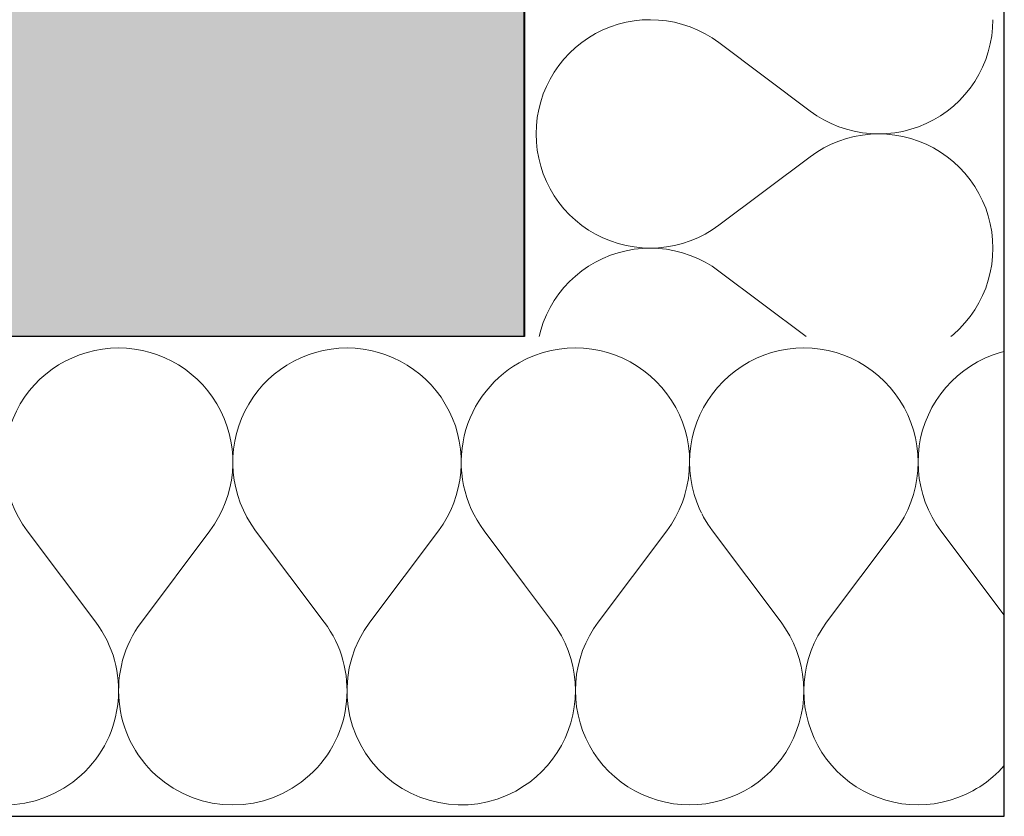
# Model space of a CAD drawing. Header units: millimetres. Extents: x -23738 to 4435, y -2716 to 20653.
# Tile 66 of 160: x -490 to -162, y 191 to 457. Entities that reach past the tile are written whole.
import ezdxf

# ---------------------------------------------------------------- set-up
doc = ezdxf.new("R2010")
doc.units = ezdxf.units.MM
doc.header["$MEASUREMENT"] = 0
doc.linetypes.add('Wipeout_Contour', pattern=[1000, 0, -1000])
for name, color, linetype in [('9._POHLED ZÁPADNÍ_2_Nové_Konstrukce - nosné', 7, 'Continuous'), ('9._POHLED ZÁPADNÍ_2_Nové_Výplně - Povrchové', 7, 'Continuous'), ('9._POHLED ZÁPADNÍ_2_Nové_Výplně – Řezové', 7, 'Continuous'), ('9._POHLED ZÁPADNÍ_2_VÝTAH VAR 1', 7, 'Continuous')]:
    doc.layers.add(name, color=color, linetype=linetype)

# ---------------------------------------------------------------- blocks, each defined once
blk = doc.blocks.new('*X5', base_point=(-24533.14, -6254.22))
at = {"layer": '9._POHLED ZÁPADNÍ_2_Nové_Výplně – Řezové', "color": 21, "linetype": 'Continuous', "lineweight": 20, "true_color": 0xffaaaa}
for p, q in [((-315.49, 346.12), (-316.13, 345.91)), ((-312.85, 346.8), (-315.49, 346.12)), ((-310.18, 347.28), (-312.85, 346.8)), ((-307.47, 347.57), (-310.18, 347.28)), ((-304.75, 347.67), (-307.47, 347.57)), ((-302.03, 347.57), (-304.75, 347.67)), ((-299.33, 347.28), (-302.03, 347.57)), ((-296.65, 346.8), (-299.33, 347.28)), ((-294.02, 346.12), (-296.65, 346.8)), ((-291.44, 345.26), (-294.02, 346.12)), ((-288.92, 344.22), (-291.44, 345.26)), ((-241.88, 345.26), (-244.39, 344.22)), ((-239.3, 346.12), (-241.88, 345.26)), ((-236.66, 346.79), (-239.3, 346.12)), ((-233.99, 347.28), (-236.66, 346.79)), ((-231.28, 347.57), (-233.99, 347.28)), ((-228.56, 347.66), (-231.28, 347.57)), ((-225.84, 347.57), (-228.56, 347.66)), ((-223.14, 347.28), (-225.84, 347.57)), ((-220.46, 346.79), (-223.14, 347.28)), ((-217.83, 346.12), (-220.46, 346.79)), ((-215.24, 345.26), (-217.83, 346.12)), ((-212.73, 344.22), (-215.24, 345.26)), ((-165.69, 345.26), (-168.2, 344.22)), ((-163.11, 346.12), (-165.69, 345.26)), ((-161.69, 346.48), (-163.11, 346.12)), ((-286.49, 343), (-288.92, 344.22)), ((-284.15, 341.61), (-286.49, 343)), ((-281.92, 340.06), (-284.15, 341.61)), ((-249.17, 341.61), (-251.4, 340.06)), ((-246.83, 343), (-249.17, 341.61)), ((-244.39, 344.22), (-246.83, 343)), ((-210.3, 343), (-212.73, 344.22)), ((-207.96, 341.61), (-210.3, 343)), ((-205.73, 340.06), (-207.96, 341.61)), ((-172.98, 341.61), (-175.21, 340.06)), ((-170.64, 343), (-172.98, 341.61)), ((-168.2, 344.22), (-170.64, 343)), ((-279.8, 338.35), (-281.92, 340.06)), ((-277.81, 336.5), (-279.8, 338.35)), ((-253.52, 338.35), (-255.51, 336.5)), ((-251.4, 340.06), (-253.52, 338.35)), ((-203.61, 338.35), (-205.73, 340.06)), ((-201.62, 336.5), (-203.61, 338.35)), ((-177.33, 338.35), (-179.32, 336.5)), ((-175.21, 340.06), (-177.33, 338.35)), ((-275.95, 334.51), (-277.81, 336.5)), ((-255.51, 336.5), (-257.36, 334.51)), ((-199.76, 334.51), (-201.62, 336.5)), ((-179.32, 336.5), (-181.17, 334.51)), ((-274.25, 332.39), (-275.95, 334.51)), ((-272.7, 330.15), (-274.25, 332.39)), ((-259.07, 332.39), (-260.62, 330.15)), ((-257.36, 334.51), (-259.07, 332.39)), ((-198.06, 332.39), (-199.76, 334.51)), ((-196.51, 330.15), (-198.06, 332.39)), ((-182.88, 332.39), (-184.43, 330.15)), ((-181.17, 334.51), (-182.88, 332.39)), ((-271.31, 327.81), (-272.7, 330.15)), ((-260.62, 330.15), (-262.01, 327.81)), ((-195.12, 327.81), (-196.51, 330.15)), ((-184.43, 330.15), (-185.82, 327.81)), ((-270.09, 325.38), (-271.31, 327.81)), ((-269.05, 322.87), (-270.09, 325.38)), ((-263.22, 325.38), (-264.26, 322.87)), ((-262.01, 327.81), (-263.22, 325.38)), ((-193.9, 325.38), (-195.12, 327.81)), ((-192.86, 322.86), (-193.9, 325.38)), ((-187.03, 325.38), (-188.07, 322.86)), ((-185.82, 327.81), (-187.03, 325.38)), ((-268.2, 320.28), (-269.05, 322.87)), ((-264.26, 322.87), (-265.12, 320.28)), ((-192.01, 320.28), (-192.86, 322.86)), ((-188.07, 322.86), (-188.93, 320.28)), ((-267.52, 317.65), (-268.2, 320.28)), ((-265.12, 320.28), (-265.79, 317.65)), ((-191.33, 317.65), (-192.01, 320.28)), ((-188.93, 320.28), (-189.6, 317.65)), ((-267.04, 314.97), (-267.52, 317.65)), ((-265.79, 317.65), (-266.27, 314.97)), ((-190.85, 314.97), (-191.33, 317.65)), ((-189.6, 317.65), (-190.08, 314.97)), ((-266.75, 312.27), (-267.04, 314.97)), ((-266.66, 309.55), (-266.75, 312.27)), ((-266.56, 312.27), (-266.66, 309.55)), ((-266.27, 314.97), (-266.56, 312.27)), ((-190.56, 312.26), (-190.85, 314.97)), ((-190.47, 309.54), (-190.56, 312.26)), ((-190.37, 312.26), (-190.47, 309.54)), ((-190.08, 314.97), (-190.37, 312.26)), ((-266.76, 306.83), (-266.66, 309.55)), ((-266.66, 309.55), (-266.56, 306.83)), ((-190.57, 306.83), (-190.47, 309.54)), ((-190.47, 309.54), (-190.37, 306.83)), ((-267.05, 304.12), (-266.76, 306.83)), ((-266.56, 306.83), (-266.27, 304.12)), ((-190.86, 304.12), (-190.57, 306.83)), ((-190.37, 306.83), (-190.08, 304.12)), ((-267.54, 301.45), (-267.05, 304.12)), ((-266.27, 304.12), (-265.78, 301.45)), ((-191.35, 301.44), (-190.86, 304.12)), ((-190.08, 304.12), (-189.59, 301.44)), ((-268.21, 298.81), (-267.54, 301.45)), ((-265.78, 301.45), (-265.11, 298.81)), ((-192.02, 298.81), (-191.35, 301.44)), ((-189.59, 301.44), (-188.92, 298.81)), ((-268.42, 298.2), (-268.21, 298.81)), ((-265.11, 298.81), (-264.25, 296.23)), ((-264.25, 296.23), (-263.2, 293.72)), ((-193.92, 293.72), (-192.88, 296.23)), ((-192.88, 296.23), (-192.02, 298.81)), ((-188.92, 298.81), (-188.06, 296.23)), ((-188.06, 296.23), (-187.01, 293.72)), ((-263.2, 293.72), (-262.47, 292.25)), ((-195.14, 291.28), (-193.92, 293.72)), ((-187.01, 293.72), (-185.79, 291.28)), ((-196.53, 288.95), (-195.14, 291.28)), ((-185.79, 291.28), (-184.4, 288.94)), ((-220.95, 256.24), (-198.09, 286.71)), ((-198.09, 286.71), (-196.53, 288.95)), ((-184.4, 288.94), (-182.85, 286.71)), ((-161.69, 258.5), (-182.85, 286.71)), ((-220.95, 256.24), (-222.5, 254)), ((-222.5, 254), (-223.14, 252.92)), ((-163.52, 206.45), (-161.69, 208.42)), ((-167.63, 202.89), (-165.52, 204.59)), ((-165.52, 204.59), (-163.52, 206.45)), ((-170.93, 200.71), (-169.87, 201.33)), ((-169.87, 201.33), (-167.63, 202.89))]:
    blk.add_line(p, q, dxfattribs=at)
blk = doc.blocks.new('*X6', base_point=(-24533.14, -6254.22))
at = {"layer": '9._POHLED ZÁPADNÍ_2_Nové_Výplně – Řezové', "color": 21, "linetype": 'Continuous', "lineweight": 20, "true_color": 0xffaaaa}
for p, q in [((-464.76, 256.24), (-487.61, 286.72)), ((-449.52, 256.24), (-426.66, 286.72)), ((-388.56, 256.24), (-411.42, 286.72)), ((-373.33, 256.24), (-350.47, 286.72)), ((-321.69, 268.66), (-335.23, 286.72))]:
    blk.add_line(p, q, dxfattribs=at)
for centre, start, end in [((-457.14, 309.58), 89.9986, 216.8684), ((-457.14, 309.58), 323.1287, 89.9986), ((-380.94, 309.57), 89.9986, 216.8684), ((-380.94, 309.57), 323.1287, 89.9986), ((-304.75, 309.57), 116.4013, 216.8684), ((-495.23, 233.39), 143.1287, 36.8684), ((-419.04, 233.38), 143.1287, 36.8684), ((-342.85, 233.38), 143.1287, 303.738)]:
    blk.add_arc(centre, 38.1, start, end, dxfattribs=at)
blk = doc.blocks.new('*X7', base_point=(-24533.14, -6254.22))
at = {"layer": '9._POHLED ZÁPADNÍ_2_Nové_Výplně – Řezové', "color": 21, "linetype": 'Continuous', "lineweight": 20, "true_color": 0xffaaaa}
for p, q in [((-318.07, 345.26), (-320.58, 344.22)), ((-316.13, 345.91), (-318.07, 345.26)), ((-320.58, 344.22), (-321.69, 343.67)), ((-270.11, 293.72), (-269.07, 296.23)), ((-269.07, 296.23), (-268.42, 298.2)), ((-271.33, 291.29), (-270.11, 293.72)), ((-272.72, 288.95), (-271.33, 291.29)), ((-262.47, 292.25), (-261.98, 291.29)), ((-261.98, 291.29), (-260.59, 288.95)), ((-297.14, 256.24), (-274.28, 286.71)), ((-274.28, 286.71), (-272.72, 288.95)), ((-260.59, 288.95), (-259.04, 286.71)), ((-236.18, 256.24), (-259.04, 286.71)), ((-312.37, 256.24), (-321.69, 268.66)), ((-310.82, 254.01), (-312.37, 256.24)), ((-297.14, 256.24), (-298.69, 254)), ((-234.63, 254), (-236.18, 256.24)), ((-309.43, 251.67), (-310.82, 254.01)), ((-298.69, 254), (-300.08, 251.67)), ((-233.24, 251.66), (-234.63, 254)), ((-223.14, 252.92), (-223.89, 251.66)), ((-308.21, 249.23), (-309.43, 251.67)), ((-300.08, 251.67), (-301.3, 249.23)), ((-232.02, 249.23), (-233.24, 251.66)), ((-223.89, 251.66), (-225.11, 249.23)), ((-307.17, 246.72), (-308.21, 249.23)), ((-306.31, 244.14), (-307.17, 246.72)), ((-302.34, 246.72), (-303.2, 244.14)), ((-301.3, 249.23), (-302.34, 246.72)), ((-230.98, 246.72), (-232.02, 249.23)), ((-230.12, 244.14), (-230.98, 246.72)), ((-226.15, 246.72), (-227.01, 244.14)), ((-225.11, 249.23), (-226.15, 246.72)), ((-305.63, 241.51), (-306.31, 244.14)), ((-303.2, 244.14), (-303.88, 241.51)), ((-229.44, 241.5), (-230.12, 244.14)), ((-227.01, 244.14), (-227.69, 241.5)), ((-305.15, 238.83), (-305.63, 241.51)), ((-303.88, 241.51), (-304.36, 238.83)), ((-228.96, 238.83), (-229.44, 241.5)), ((-227.69, 241.5), (-228.17, 238.83)), ((-304.85, 236.12), (-305.15, 238.83)), ((-304.36, 238.83), (-304.66, 236.12)), ((-228.66, 236.12), (-228.96, 238.83)), ((-228.17, 238.83), (-228.47, 236.12)), ((-304.76, 233.41), (-304.85, 236.12)), ((-304.85, 230.69), (-304.76, 233.41)), ((-304.66, 236.12), (-304.76, 233.41)), ((-304.76, 233.41), (-304.66, 230.69)), ((-228.57, 233.4), (-228.66, 236.12)), ((-228.66, 230.68), (-228.57, 233.4)), ((-228.47, 236.12), (-228.57, 233.4)), ((-228.57, 233.4), (-228.47, 230.68)), ((-305.14, 227.98), (-304.85, 230.69)), ((-304.66, 230.69), (-304.37, 227.98)), ((-228.95, 227.98), (-228.66, 230.68)), ((-228.47, 230.68), (-228.18, 227.98)), ((-305.62, 225.3), (-305.14, 227.98)), ((-304.37, 227.98), (-303.89, 225.3)), ((-229.43, 225.3), (-228.95, 227.98)), ((-228.18, 227.98), (-227.7, 225.3)), ((-306.29, 222.67), (-305.62, 225.3)), ((-303.89, 225.3), (-303.22, 222.67)), ((-230.1, 222.67), (-229.43, 225.3)), ((-227.7, 225.3), (-227.03, 222.67)), ((-308.19, 217.57), (-307.15, 220.09)), ((-307.15, 220.09), (-306.29, 222.67)), ((-303.22, 222.67), (-302.36, 220.09)), ((-302.36, 220.09), (-301.32, 217.57)), ((-232, 217.57), (-230.96, 220.08)), ((-230.96, 220.08), (-230.1, 222.67)), ((-227.03, 222.67), (-226.17, 220.08)), ((-226.17, 220.08), (-225.13, 217.57)), ((-309.41, 215.14), (-308.19, 217.57)), ((-301.32, 217.57), (-300.1, 215.14)), ((-233.22, 215.14), (-232, 217.57)), ((-225.13, 217.57), (-223.91, 215.14)), ((-310.8, 212.8), (-309.41, 215.14)), ((-300.1, 215.14), (-298.72, 212.8)), ((-234.61, 212.8), (-233.22, 215.14)), ((-223.91, 215.14), (-222.53, 212.8)), ((-314.05, 208.44), (-312.35, 210.56)), ((-312.35, 210.56), (-310.8, 212.8)), ((-298.72, 212.8), (-297.17, 210.56)), ((-297.17, 210.56), (-295.46, 208.44)), ((-237.86, 208.44), (-236.16, 210.56)), ((-236.16, 210.56), (-234.61, 212.8)), ((-222.53, 212.8), (-220.98, 210.56)), ((-220.98, 210.56), (-219.27, 208.44)), ((-315.91, 206.45), (-314.05, 208.44)), ((-295.46, 208.44), (-293.61, 206.45)), ((-239.72, 206.45), (-237.86, 208.44)), ((-219.27, 208.44), (-217.42, 206.45)), ((-320.01, 202.89), (-317.9, 204.6)), ((-317.9, 204.6), (-315.91, 206.45)), ((-293.61, 206.45), (-291.62, 204.6)), ((-291.62, 204.6), (-289.5, 202.89)), ((-243.82, 202.89), (-241.71, 204.6)), ((-241.71, 204.6), (-239.72, 206.45)), ((-217.42, 206.45), (-215.43, 204.6)), ((-215.43, 204.6), (-213.31, 202.89)), ((-321.69, 201.72), (-320.01, 202.89)), ((-289.5, 202.89), (-287.26, 201.34)), ((-287.26, 201.34), (-284.93, 199.95)), ((-248.4, 199.95), (-246.06, 201.34)), ((-246.06, 201.34), (-243.82, 202.89)), ((-213.31, 202.89), (-211.07, 201.34)), ((-211.07, 201.34), (-208.74, 199.95)), ((-172.21, 199.95), (-170.93, 200.71)), ((-284.93, 199.95), (-282.49, 198.73)), ((-282.49, 198.73), (-279.98, 197.69)), ((-279.98, 197.69), (-277.4, 196.83)), ((-255.92, 196.83), (-253.34, 197.69)), ((-253.34, 197.69), (-250.83, 198.73)), ((-250.83, 198.73), (-248.4, 199.95)), ((-208.74, 199.95), (-206.3, 198.73)), ((-206.3, 198.73), (-203.79, 197.69)), ((-203.79, 197.69), (-201.21, 196.83)), ((-179.73, 196.83), (-177.15, 197.69)), ((-177.15, 197.69), (-174.64, 198.73)), ((-174.64, 198.73), (-172.21, 199.95)), ((-277.4, 196.83), (-274.76, 196.16)), ((-274.76, 196.16), (-272.09, 195.67)), ((-272.09, 195.67), (-269.38, 195.38)), ((-269.38, 195.38), (-266.66, 195.28)), ((-266.66, 195.28), (-263.94, 195.38)), ((-263.94, 195.38), (-261.24, 195.67)), ((-261.24, 195.67), (-258.56, 196.16)), ((-258.56, 196.16), (-255.92, 196.83)), ((-201.21, 196.83), (-198.57, 196.15)), ((-198.57, 196.15), (-195.89, 195.67)), ((-195.89, 195.67), (-193.19, 195.38)), ((-193.19, 195.38), (-190.47, 195.28)), ((-190.47, 195.28), (-187.75, 195.38)), ((-187.75, 195.38), (-185.05, 195.67)), ((-185.05, 195.67), (-182.37, 196.15)), ((-182.37, 196.15), (-179.73, 196.83))]:
    blk.add_line(p, q, dxfattribs=at)
blk = doc.blocks.new('*X13', base_point=(-24533.14, -6254.22))
at = {"layer": '9._POHLED ZÁPADNÍ_2_Nové_Výplně – Řezové', "color": 21, "linetype": 'Continuous', "lineweight": 20, "true_color": 0xffaaaa}
for p, q in [((-285.19, 456.76), (-287.87, 456.28)), ((-282.48, 457.05), (-285.19, 456.76)), ((-279.76, 457.14), (-282.48, 457.05)), ((-277.05, 457.04), (-279.76, 457.14)), ((-274.34, 456.75), (-277.05, 457.04)), ((-271.66, 456.27), (-274.34, 456.75)), ((-165.6, 454.42), (-165.5, 457.14)), ((-295.6, 453.71), (-298.03, 452.49)), ((-293.08, 454.75), (-295.6, 453.71)), ((-290.5, 455.61), (-293.08, 454.75)), ((-287.87, 456.28), (-290.5, 455.61)), ((-269.03, 455.59), (-271.66, 456.27)), ((-266.45, 454.73), (-269.03, 455.59)), ((-263.93, 453.69), (-266.45, 454.73)), ((-261.5, 452.47), (-263.93, 453.69)), ((-165.89, 451.72), (-165.6, 454.42)), ((-300.37, 451.1), (-302.61, 449.55)), ((-298.03, 452.49), (-300.37, 451.1)), ((-259.16, 451.08), (-261.5, 452.47)), ((-256.93, 449.52), (-259.16, 451.08)), ((-166.37, 449.04), (-165.89, 451.72)), ((-304.73, 447.85), (-306.72, 445.99)), ((-302.61, 449.55), (-304.73, 447.85)), ((-256.93, 449.52), (-226.46, 426.67)), ((-167.05, 446.41), (-166.37, 449.04)), ((-308.57, 444), (-310.28, 441.89)), ((-306.72, 445.99), (-308.57, 444)), ((-168.95, 441.31), (-167.91, 443.82)), ((-167.91, 443.82), (-167.05, 446.41)), ((-310.28, 441.89), (-311.83, 439.65)), ((-170.17, 438.88), (-168.95, 441.31)), ((-313.22, 437.31), (-314.44, 434.88)), ((-311.83, 439.65), (-313.22, 437.31)), ((-171.56, 436.54), (-170.17, 438.88)), ((-314.44, 434.88), (-315.48, 432.37)), ((-174.81, 432.19), (-173.11, 434.31)), ((-173.11, 434.31), (-171.56, 436.54)), ((-315.48, 432.37), (-316.34, 429.78)), ((-176.67, 430.2), (-174.81, 432.19)), ((-317.01, 427.15), (-317.5, 424.47)), ((-316.34, 429.78), (-317.01, 427.15)), ((-180.78, 426.64), (-178.66, 428.34)), ((-178.66, 428.34), (-176.67, 430.2)), ((-317.5, 424.47), (-317.79, 421.77)), ((-226.46, 426.67), (-224.22, 425.11)), ((-224.22, 425.11), (-221.88, 423.72)), ((-221.88, 423.72), (-219.45, 422.5)), ((-187.79, 422.48), (-185.36, 423.7)), ((-185.36, 423.7), (-183.02, 425.09)), ((-183.02, 425.09), (-180.78, 426.64)), ((-317.79, 421.77), (-317.88, 419.05)), ((-219.45, 422.5), (-216.94, 421.46)), ((-216.94, 421.46), (-214.36, 420.6)), ((-214.36, 420.6), (-211.72, 419.92)), ((-195.52, 419.91), (-192.88, 420.59)), ((-192.88, 420.59), (-190.3, 421.44)), ((-190.3, 421.44), (-187.79, 422.48)), ((-317.88, 419.05), (-317.79, 416.33)), ((-214.36, 417.5), (-216.94, 416.64)), ((-211.72, 418.17), (-214.36, 417.5)), ((-211.72, 419.92), (-209.05, 419.44)), ((-209.05, 418.66), (-211.72, 418.17)), ((-209.05, 419.44), (-206.34, 419.15)), ((-206.34, 418.95), (-209.05, 418.66)), ((-206.34, 419.15), (-203.62, 419.05)), ((-203.62, 419.05), (-206.34, 418.95)), ((-203.62, 419.05), (-200.9, 419.14)), ((-200.9, 418.95), (-203.62, 419.05)), ((-200.9, 419.14), (-198.2, 419.43)), ((-198.2, 418.66), (-200.9, 418.95)), ((-198.2, 419.43), (-195.52, 419.91)), ((-195.52, 418.18), (-198.2, 418.66)), ((-192.88, 417.51), (-195.52, 418.18)), ((-190.3, 416.65), (-192.88, 417.51)), ((-317.79, 416.33), (-317.5, 413.62)), ((-221.88, 414.37), (-224.22, 412.98)), ((-219.45, 415.59), (-221.88, 414.37)), ((-216.94, 416.64), (-219.45, 415.59)), ((-187.79, 415.61), (-190.3, 416.65)), ((-185.36, 414.4), (-187.79, 415.61)), ((-183.02, 413.01), (-185.36, 414.4)), ((-317.5, 413.62), (-317.01, 410.95)), ((-317.01, 410.95), (-316.34, 408.31)), ((-256.93, 388.57), (-226.46, 411.43)), ((-224.22, 412.98), (-226.46, 411.43)), ((-180.78, 411.46), (-183.02, 413.01)), ((-178.66, 409.75), (-180.78, 411.46)), ((-316.34, 408.31), (-315.48, 405.73)), ((-176.67, 407.9), (-178.66, 409.75)), ((-174.81, 405.91), (-176.67, 407.9)), ((-315.48, 405.73), (-314.44, 403.22)), ((-173.11, 403.79), (-174.81, 405.91)), ((-314.44, 403.22), (-313.22, 400.78)), ((-313.22, 400.78), (-311.83, 398.44)), ((-171.56, 401.56), (-173.11, 403.79)), ((-170.17, 399.22), (-171.56, 401.56)), ((-311.83, 398.44), (-310.28, 396.21)), ((-168.95, 396.78), (-170.17, 399.22)), ((-310.28, 396.21), (-308.57, 394.09)), ((-167.91, 394.27), (-168.95, 396.78)), ((-167.05, 391.69), (-167.91, 394.27)), ((-308.57, 394.09), (-306.72, 392.1)), ((-306.72, 392.1), (-304.73, 390.25)), ((-166.37, 389.05), (-167.05, 391.69)), ((-304.73, 390.25), (-302.61, 388.54)), ((-302.61, 388.54), (-300.37, 386.99)), ((-259.16, 387.02), (-256.93, 388.57)), ((-165.89, 386.38), (-166.37, 389.05)), ((-300.37, 386.99), (-298.03, 385.6)), ((-298.03, 385.6), (-295.6, 384.39)), ((-295.6, 384.39), (-293.08, 383.35)), ((-266.45, 383.36), (-263.93, 384.41)), ((-263.93, 384.41), (-261.5, 385.63)), ((-261.5, 385.63), (-259.16, 387.02)), ((-165.6, 383.67), (-165.89, 386.38)), ((-293.08, 383.35), (-290.5, 382.49)), ((-290.5, 382.49), (-287.87, 381.82)), ((-287.87, 381.82), (-285.19, 381.34)), ((-285.19, 381.34), (-282.48, 381.05)), ((-282.48, 381.05), (-279.76, 380.95)), ((-279.76, 380.95), (-277.05, 381.05)), ((-277.05, 381.05), (-274.34, 381.34)), ((-274.34, 381.34), (-271.66, 381.83)), ((-271.66, 381.83), (-269.03, 382.5)), ((-269.03, 382.5), (-266.45, 383.36)), ((-165.5, 380.95), (-165.6, 383.67)), ((-293.08, 378.56), (-295.6, 377.52)), ((-290.5, 379.41), (-293.08, 378.56)), ((-287.87, 380.09), (-290.5, 379.41)), ((-285.19, 380.57), (-287.87, 380.09)), ((-282.48, 380.86), (-285.19, 380.57)), ((-279.76, 380.95), (-282.48, 380.86)), ((-277.05, 380.85), (-279.76, 380.95)), ((-274.34, 380.56), (-277.05, 380.85)), ((-271.66, 380.08), (-274.34, 380.56)), ((-269.03, 379.4), (-271.66, 380.08)), ((-266.45, 378.54), (-269.03, 379.4)), ((-263.93, 377.5), (-266.45, 378.54)), ((-165.89, 375.53), (-165.6, 378.23)), ((-165.6, 378.23), (-165.5, 380.95)), ((-300.37, 374.91), (-302.61, 373.36)), ((-298.03, 376.3), (-300.37, 374.91)), ((-295.6, 377.52), (-298.03, 376.3)), ((-261.5, 376.28), (-263.93, 377.5)), ((-259.16, 374.89), (-261.5, 376.28)), ((-256.93, 373.33), (-259.16, 374.89)), ((-166.37, 372.85), (-165.89, 375.53)), ((-304.73, 371.66), (-306.72, 369.8)), ((-302.61, 373.36), (-304.73, 371.66)), ((-256.93, 373.33), (-227.79, 351.47)), ((-167.05, 370.22), (-166.37, 372.85)), ((-306.72, 369.8), (-308.57, 367.81)), ((-167.91, 367.63), (-167.05, 370.22)), ((-310.28, 365.69), (-311.83, 363.46)), ((-308.57, 367.81), (-310.28, 365.69)), ((-170.17, 362.69), (-168.95, 365.12)), ((-168.95, 365.12), (-167.91, 367.63)), ((-311.83, 363.46), (-313.22, 361.12)), ((-171.56, 360.35), (-170.17, 362.69)), ((-314.44, 358.69), (-315.48, 356.18)), ((-313.22, 361.12), (-314.44, 358.69)), ((-174.81, 356), (-173.11, 358.11)), ((-173.11, 358.11), (-171.56, 360.35)), ((-315.48, 356.18), (-316.34, 353.59)), ((-176.67, 354.01), (-174.81, 356)), ((-316.34, 353.59), (-316.88, 351.48)), ((-179.51, 351.47), (-178.66, 352.15)), ((-178.66, 352.15), (-176.67, 354.01))]:
    blk.add_line(p, q, dxfattribs=at)
blk = doc.blocks.new('*X24', base_point=(-24533.14, -6254.22))
at = {"layer": '9._POHLED ZÁPADNÍ_2_Nové_Výplně – Řezové', "color": 21, "linetype": 'Continuous', "lineweight": 20, "true_color": 0xffaaaa}
for p, q in [((-285.19, 456.76), (-287.87, 456.28)), ((-282.48, 457.05), (-285.19, 456.76)), ((-279.76, 457.14), (-282.48, 457.05)), ((-277.05, 457.04), (-279.76, 457.14)), ((-274.34, 456.75), (-277.05, 457.04)), ((-271.66, 456.27), (-274.34, 456.75)), ((-165.6, 454.42), (-165.5, 457.14)), ((-295.6, 453.71), (-298.03, 452.49)), ((-293.08, 454.75), (-295.6, 453.71)), ((-290.5, 455.61), (-293.08, 454.75)), ((-287.87, 456.28), (-290.5, 455.61)), ((-269.03, 455.59), (-271.66, 456.27)), ((-266.45, 454.73), (-269.03, 455.59)), ((-263.93, 453.69), (-266.45, 454.73)), ((-261.5, 452.47), (-263.93, 453.69)), ((-165.89, 451.72), (-165.6, 454.42)), ((-300.37, 451.1), (-302.61, 449.55)), ((-298.03, 452.49), (-300.37, 451.1)), ((-259.16, 451.08), (-261.5, 452.47)), ((-256.93, 449.52), (-259.16, 451.08)), ((-166.37, 449.04), (-165.89, 451.72)), ((-304.73, 447.85), (-306.72, 445.99)), ((-302.61, 449.55), (-304.73, 447.85)), ((-256.93, 449.52), (-226.46, 426.67)), ((-167.05, 446.41), (-166.37, 449.04)), ((-308.57, 444), (-310.28, 441.89)), ((-306.72, 445.99), (-308.57, 444)), ((-168.95, 441.31), (-167.91, 443.82)), ((-167.91, 443.82), (-167.05, 446.41)), ((-310.28, 441.89), (-311.83, 439.65)), ((-170.17, 438.88), (-168.95, 441.31)), ((-313.22, 437.31), (-314.44, 434.88)), ((-311.83, 439.65), (-313.22, 437.31)), ((-171.56, 436.54), (-170.17, 438.88)), ((-314.44, 434.88), (-315.48, 432.37)), ((-174.81, 432.19), (-173.11, 434.31)), ((-173.11, 434.31), (-171.56, 436.54)), ((-315.48, 432.37), (-316.34, 429.78)), ((-176.67, 430.2), (-174.81, 432.19)), ((-317.01, 427.15), (-317.5, 424.47)), ((-316.34, 429.78), (-317.01, 427.15)), ((-180.78, 426.64), (-178.66, 428.34)), ((-178.66, 428.34), (-176.67, 430.2)), ((-317.5, 424.47), (-317.79, 421.77)), ((-226.46, 426.67), (-224.22, 425.11)), ((-224.22, 425.11), (-221.88, 423.72)), ((-221.88, 423.72), (-219.45, 422.5)), ((-187.79, 422.48), (-185.36, 423.7)), ((-185.36, 423.7), (-183.02, 425.09)), ((-183.02, 425.09), (-180.78, 426.64)), ((-317.79, 421.77), (-317.88, 419.05)), ((-219.45, 422.5), (-216.94, 421.46)), ((-216.94, 421.46), (-214.36, 420.6)), ((-214.36, 420.6), (-211.72, 419.92)), ((-195.52, 419.91), (-192.88, 420.59)), ((-192.88, 420.59), (-190.3, 421.44)), ((-190.3, 421.44), (-187.79, 422.48)), ((-317.88, 419.05), (-317.79, 416.33)), ((-214.36, 417.5), (-216.94, 416.64)), ((-211.72, 418.17), (-214.36, 417.5)), ((-211.72, 419.92), (-209.05, 419.44)), ((-209.05, 418.66), (-211.72, 418.17)), ((-209.05, 419.44), (-206.34, 419.15)), ((-206.34, 418.95), (-209.05, 418.66)), ((-206.34, 419.15), (-203.62, 419.05)), ((-203.62, 419.05), (-206.34, 418.95)), ((-203.62, 419.05), (-200.9, 419.14)), ((-200.9, 418.95), (-203.62, 419.05)), ((-200.9, 419.14), (-198.2, 419.43)), ((-198.2, 418.66), (-200.9, 418.95)), ((-198.2, 419.43), (-195.52, 419.91)), ((-195.52, 418.18), (-198.2, 418.66)), ((-192.88, 417.51), (-195.52, 418.18)), ((-190.3, 416.65), (-192.88, 417.51)), ((-317.79, 416.33), (-317.5, 413.62)), ((-221.88, 414.37), (-224.22, 412.98)), ((-219.45, 415.59), (-221.88, 414.37)), ((-216.94, 416.64), (-219.45, 415.59)), ((-187.79, 415.61), (-190.3, 416.65)), ((-185.36, 414.4), (-187.79, 415.61)), ((-183.02, 413.01), (-185.36, 414.4)), ((-317.5, 413.62), (-317.01, 410.95)), ((-317.01, 410.95), (-316.34, 408.31)), ((-256.93, 388.57), (-226.46, 411.43)), ((-224.22, 412.98), (-226.46, 411.43)), ((-180.78, 411.46), (-183.02, 413.01)), ((-178.66, 409.75), (-180.78, 411.46)), ((-316.34, 408.31), (-315.48, 405.73)), ((-176.67, 407.9), (-178.66, 409.75)), ((-174.81, 405.91), (-176.67, 407.9)), ((-315.48, 405.73), (-314.44, 403.22)), ((-173.11, 403.79), (-174.81, 405.91)), ((-314.44, 403.22), (-313.22, 400.78)), ((-313.22, 400.78), (-311.83, 398.44)), ((-171.56, 401.56), (-173.11, 403.79)), ((-170.17, 399.22), (-171.56, 401.56)), ((-311.83, 398.44), (-310.28, 396.21)), ((-168.95, 396.78), (-170.17, 399.22)), ((-310.28, 396.21), (-308.57, 394.09)), ((-167.91, 394.27), (-168.95, 396.78)), ((-167.05, 391.69), (-167.91, 394.27)), ((-308.57, 394.09), (-306.72, 392.1)), ((-306.72, 392.1), (-304.73, 390.25)), ((-166.37, 389.05), (-167.05, 391.69)), ((-304.73, 390.25), (-302.61, 388.54)), ((-302.61, 388.54), (-300.37, 386.99)), ((-259.16, 387.02), (-256.93, 388.57)), ((-165.89, 386.38), (-166.37, 389.05)), ((-300.37, 386.99), (-298.03, 385.6)), ((-298.03, 385.6), (-295.6, 384.39)), ((-295.6, 384.39), (-293.08, 383.35)), ((-266.45, 383.36), (-263.93, 384.41)), ((-263.93, 384.41), (-261.5, 385.63)), ((-261.5, 385.63), (-259.16, 387.02)), ((-165.6, 383.67), (-165.89, 386.38)), ((-293.08, 383.35), (-290.5, 382.49)), ((-290.5, 382.49), (-287.87, 381.82)), ((-287.87, 381.82), (-285.19, 381.34)), ((-285.19, 381.34), (-282.48, 381.05)), ((-282.48, 381.05), (-279.76, 380.95)), ((-279.76, 380.95), (-277.05, 381.05)), ((-277.05, 381.05), (-274.34, 381.34)), ((-274.34, 381.34), (-271.66, 381.83)), ((-271.66, 381.83), (-269.03, 382.5)), ((-269.03, 382.5), (-266.45, 383.36)), ((-165.5, 380.95), (-165.6, 383.67)), ((-293.08, 378.56), (-295.6, 377.52)), ((-290.5, 379.41), (-293.08, 378.56)), ((-287.87, 380.09), (-290.5, 379.41)), ((-285.19, 380.57), (-287.87, 380.09)), ((-282.48, 380.86), (-285.19, 380.57)), ((-279.76, 380.95), (-282.48, 380.86)), ((-277.05, 380.85), (-279.76, 380.95)), ((-274.34, 380.56), (-277.05, 380.85)), ((-271.66, 380.08), (-274.34, 380.56)), ((-269.03, 379.4), (-271.66, 380.08)), ((-266.45, 378.54), (-269.03, 379.4)), ((-263.93, 377.5), (-266.45, 378.54)), ((-165.89, 375.53), (-165.6, 378.23)), ((-165.6, 378.23), (-165.5, 380.95)), ((-300.37, 374.91), (-302.61, 373.36)), ((-298.03, 376.3), (-300.37, 374.91)), ((-295.6, 377.52), (-298.03, 376.3)), ((-261.5, 376.28), (-263.93, 377.5)), ((-259.16, 374.89), (-261.5, 376.28)), ((-256.93, 373.33), (-259.16, 374.89)), ((-166.37, 372.85), (-165.89, 375.53)), ((-304.73, 371.66), (-306.72, 369.8)), ((-302.61, 373.36), (-304.73, 371.66)), ((-256.93, 373.33), (-227.78, 351.47)), ((-167.05, 370.22), (-166.37, 372.85)), ((-306.72, 369.8), (-308.57, 367.81)), ((-167.91, 367.63), (-167.05, 370.22)), ((-310.28, 365.69), (-311.83, 363.46)), ((-308.57, 367.81), (-310.28, 365.69)), ((-170.17, 362.69), (-168.95, 365.12)), ((-168.95, 365.12), (-167.91, 367.63)), ((-311.83, 363.46), (-313.22, 361.12)), ((-171.56, 360.35), (-170.17, 362.69)), ((-314.44, 358.69), (-315.48, 356.18)), ((-313.22, 361.12), (-314.44, 358.69)), ((-174.81, 356), (-173.11, 358.11)), ((-173.11, 358.11), (-171.56, 360.35)), ((-315.48, 356.18), (-316.34, 353.59)), ((-176.67, 354.01), (-174.81, 356)), ((-316.34, 353.59), (-316.88, 351.47)), ((-179.51, 351.47), (-178.66, 352.15)), ((-178.66, 352.15), (-176.67, 354.01))]:
    blk.add_line(p, q, dxfattribs=at)

msp = doc.modelspace()

# ---------------------------------------------------------------- wipeouts: each hides what was drawn before it
at = {"color": 254, "linetype": 'Wipeout_Contour', "lineweight": 0, "ltscale": 1114.883123}
msp.add_wipeout([(-161.69, 351.47), (-321.69, 351.48), (-161.69, 191.47)], dxfattribs=at).dxf.layer = '9._POHLED ZÁPADNÍ_2_Nové_Výplně - Povrchové'

# ---------------------------------------------------------------- next in the draw order: wipeouts: each hides what was drawn before it
at = {"color": 254, "linetype": 'Wipeout_Contour', "lineweight": 0, "ltscale": 32872.39423}
msp.add_wipeout([(-321.69, 351.48), (-16007.92, 351.87), (-16007.92, 191.87), (-321.69, 191.48)], dxfattribs=at).dxf.layer = '9._POHLED ZÁPADNÍ_2_Nové_Výplně - Povrchové'

# ---------------------------------------------------------------- next in the draw order: wipeouts: each hides what was drawn before it
at = {"color": 254, "linetype": 'Wipeout_Contour', "lineweight": 0, "ltscale": 1100.975849}
msp.add_wipeout([(-321.69, 191.48), (-161.69, 191.47), (-321.69, 351.48)], dxfattribs=at).dxf.layer = '9._POHLED ZÁPADNÍ_2_Nové_Výplně - Povrchové'

# ---------------------------------------------------------------- next in the draw order: linework, layer by layer
at = {"layer": '9._POHLED ZÁPADNÍ_2_Nové_Konstrukce - nosné', "color": 1, "linetype": 'Continuous', "lineweight": 25, "flags": 128}
for points in [[(-321.69, 351.48), (-16007.92, 351.87)], [(-161.69, 191.47), (-161.69, 351.47)], [(-16007.92, 191.87), (-161.69, 191.47)]]:
    msp.add_lwpolyline(points, dxfattribs=at)

# ---------------------------------------------------------------- next in the draw order: wipeouts: each hides what was drawn before it
at = {"color": 254, "linetype": 'Wipeout_Contour', "lineweight": 0, "ltscale": 36793.983046}
msp.add_wipeout([(-161.69, 351.47), (-161.69, 17956.84), (-321.69, 17969.56), (-321.69, 351.48)], dxfattribs=at).dxf.layer = '9._POHLED ZÁPADNÍ_2_Nové_Výplně - Povrchové'

# ---------------------------------------------------------------- next in the draw order: hatches: boundary and pattern name
at = {"layer": '9._POHLED ZÁPADNÍ_2_Nové_Výplně – Řezové', "linetype": 'Continuous', "lineweight": 0, "true_color": 0xf2b2b2}
msp.add_hatch(color=9, dxfattribs=at).paths.add_polyline_path([(-322, 3949.14), (-702, 3949.13), (-701.89, 351.54), (-321.89, 351.55)])

# ---------------------------------------------------------------- next in the draw order: linework, layer by layer
at = {"layer": '9._POHLED ZÁPADNÍ_2_Nové_Konstrukce - nosné', "color": 1, "linetype": 'Continuous', "lineweight": 25, "flags": 128}
for points in [[(-161.69, 351.47), (-161.69, 18117.35)], [(-321.69, 17969.56), (-321.69, 351.48)], [(-321.89, 351.55), (-322, 3949.14)]]:
    msp.add_lwpolyline(points, dxfattribs=at)

# ---------------------------------------------------------------- next in the draw order: wipeouts: each hides what was drawn before it
at = {"color": 254, "linetype": 'Wipeout_Contour', "lineweight": 0, "ltscale": 1114.883123}
msp.add_wipeout([(-161.69, 351.47), (-321.69, 351.48), (-161.69, 191.47)], dxfattribs=at).dxf.layer = '9._POHLED ZÁPADNÍ_2_Nové_Výplně – Řezové'

# ---------------------------------------------------------------- next in the draw order: block references
at = {"layer": '9._POHLED ZÁPADNÍ_2_VÝTAH VAR 1', "color": 9, "linetype": 'Continuous', "lineweight": 13}
msp.add_blockref('*X5', (-24533.14, -6254.22), dxfattribs=at)

# ---------------------------------------------------------------- next in the draw order: wipeouts: each hides what was drawn before it
at = {"color": 254, "linetype": 'Wipeout_Contour', "lineweight": 0, "ltscale": 32872.39423}
msp.add_wipeout([(-321.69, 351.48), (-16007.92, 351.87), (-16007.92, 191.87), (-321.69, 191.48)], dxfattribs=at).dxf.layer = '9._POHLED ZÁPADNÍ_2_Nové_Výplně – Řezové'

# ---------------------------------------------------------------- next in the draw order: block references
at = {"layer": '9._POHLED ZÁPADNÍ_2_VÝTAH VAR 1', "color": 9, "linetype": 'Continuous', "lineweight": 13}
msp.add_blockref('*X6', (-24533.14, -6254.22), dxfattribs=at)

# ---------------------------------------------------------------- next in the draw order: wipeouts: each hides what was drawn before it
at = {"color": 254, "linetype": 'Wipeout_Contour', "lineweight": 0, "ltscale": 1100.975849}
msp.add_wipeout([(-321.69, 191.48), (-161.69, 191.47), (-321.69, 351.48)], dxfattribs=at).dxf.layer = '9._POHLED ZÁPADNÍ_2_Nové_Výplně – Řezové'

# ---------------------------------------------------------------- next in the draw order: linework, layer by layer
at = {"layer": '9._POHLED ZÁPADNÍ_2_Nové_Konstrukce - nosné', "color": 1, "linetype": 'Continuous', "lineweight": 25, "flags": 128}
for points in [[(-321.69, 351.48), (-16007.92, 351.87)], [(-161.69, 191.47), (-161.69, 351.47)], [(-16007.92, 191.87), (-161.69, 191.47)]]:
    msp.add_lwpolyline(points, dxfattribs=at)

# ---------------------------------------------------------------- next in the draw order: block references
at = {"layer": '9._POHLED ZÁPADNÍ_2_VÝTAH VAR 1', "color": 9, "linetype": 'Continuous', "lineweight": 13}
msp.add_blockref('*X7', (-24533.14, -6254.22), dxfattribs=at)

# ---------------------------------------------------------------- next in the draw order: wipeouts: each hides what was drawn before it
at = {"color": 254, "linetype": 'Wipeout_Contour', "lineweight": 0, "ltscale": 8778.600966}
msp.add_wipeout([(-321.69, 351.48), (-161.69, 351.47), (-161.69, 3949.14), (-321.69, 3949.14)], dxfattribs=at).dxf.layer = '9._POHLED ZÁPADNÍ_2_Nové_Výplně – Řezové'

# ---------------------------------------------------------------- next in the draw order: linework, layer by layer
at = {"layer": '9._POHLED ZÁPADNÍ_2_Nové_Konstrukce - nosné', "color": 1, "linetype": 'Continuous', "lineweight": 25, "flags": 128}
for points in [[(-161.69, 351.47), (-161.69, 18117.35)], [(-321.69, 17969.56), (-321.69, 351.48)]]:
    msp.add_lwpolyline(points, dxfattribs=at)

# ---------------------------------------------------------------- next in the draw order: block references
at = {"layer": '9._POHLED ZÁPADNÍ_2_VÝTAH VAR 1', "color": 9, "linetype": 'Continuous', "lineweight": 13}
msp.add_blockref('*X13', (-24533.14, -6254.22), dxfattribs=at)

# ---------------------------------------------------------------- next in the draw order: wipeouts: each hides what was drawn before it
at = {"color": 254, "linetype": 'Wipeout_Contour', "lineweight": 0, "ltscale": 8775.620918}
msp.add_wipeout([(-321.69, 351.47), (-161.69, 351.47), (-161.69, 3947.65), (-321.69, 3947.65)], dxfattribs=at).dxf.layer = '9._POHLED ZÁPADNÍ_2_Nové_Výplně – Řezové'

# ---------------------------------------------------------------- next in the draw order: linework, layer by layer
at = {"layer": '9._POHLED ZÁPADNÍ_2_Nové_Konstrukce - nosné', "color": 1, "linetype": 'Continuous', "lineweight": 25, "flags": 128}
for points in [[(-321.69, 3947.65), (-321.69, 351.47)], [(-161.69, 351.47), (-161.69, 3947.65)]]:
    msp.add_lwpolyline(points, dxfattribs=at)

# ---------------------------------------------------------------- next in the draw order: block references
at = {"layer": '9._POHLED ZÁPADNÍ_2_VÝTAH VAR 1', "color": 9, "linetype": 'Continuous', "lineweight": 13}
msp.add_blockref('*X24', (-24533.14, -6254.22), dxfattribs=at)

doc.saveas('drawing.dxf')
